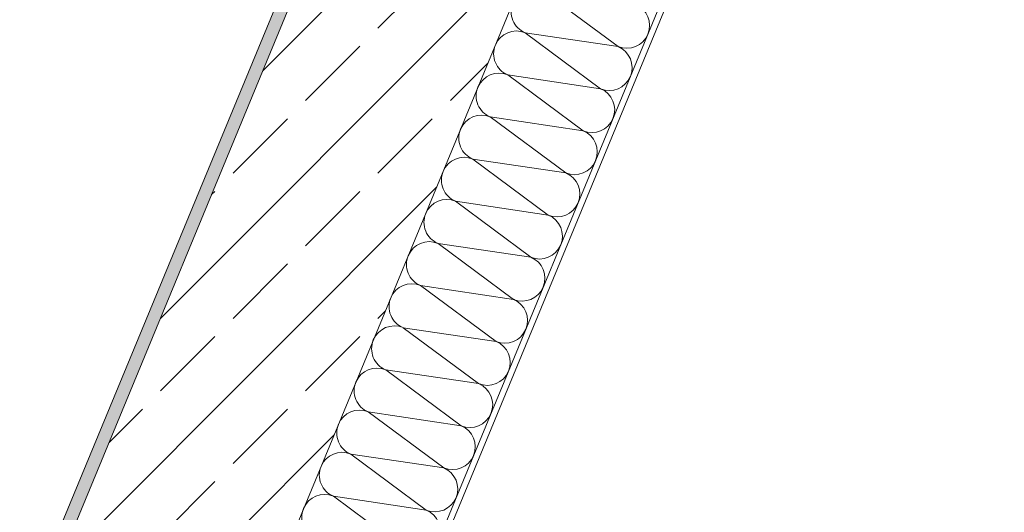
# Model space of a CAD drawing. Header units: metres. Extents: x -80 to 1923, y -189 to 69.
# Tile 58 of 149: x 937.369 to 938.522, y -10.621 to -10.045. Entities that reach past the tile are written whole.
import ezdxf

# ---------------------------------------------------------------- set-up
doc = ezdxf.new("R2010")
doc.units = ezdxf.units.M
doc.header["$MEASUREMENT"] = 0
doc.layers.add('Neubau_10 Wand außen', color=7, linetype='Continuous')

# ---------------------------------------------------------------- blocks, each defined once
blk = doc.blocks.new('*X293', base_point=(929.77, 0))
at = {"layer": 'Neubau_10 Wand außen', "color": 8, "linetype": 'Continuous', "lineweight": 9}
for p, q in [((938.0698, -10.0765), (937.9814, -10.0111)), ((938.0698, -10.0765), (937.961, -10.0604)), ((938.0493, -10.1258), (937.961, -10.0604)), ((938.0493, -10.1258), (937.9406, -10.1096)), ((938.0289, -10.1751), (937.9406, -10.1096)), ((938.0289, -10.1751), (937.9202, -10.1589)), ((938.0085, -10.2244), (937.9202, -10.1589)), ((938.0085, -10.2244), (937.8998, -10.2082)), ((937.9881, -10.2736), (937.8998, -10.2082)), ((937.9881, -10.2736), (937.8794, -10.2575)), ((937.9677, -10.3229), (937.8794, -10.2575)), ((937.9677, -10.3229), (937.859, -10.3067)), ((937.9473, -10.3722), (937.859, -10.3067)), ((937.9473, -10.3722), (937.8385, -10.356)), ((937.9269, -10.4215), (937.8385, -10.356)), ((937.9269, -10.4215), (937.8181, -10.4053)), ((937.9065, -10.4707), (937.8181, -10.4053)), ((937.9065, -10.4707), (937.7977, -10.4545)), ((937.8861, -10.52), (937.7977, -10.4545)), ((937.8861, -10.52), (937.7773, -10.5038)), ((937.8657, -10.5693), (937.7773, -10.5038)), ((937.8657, -10.5693), (937.7569, -10.5531)), ((937.8452, -10.6186), (937.7569, -10.5531)), ((937.8452, -10.6186), (937.7365, -10.6024)), ((937.8248, -10.6678), (937.7365, -10.6024))]:
    blk.add_line(p, q, dxfattribs=at)
for centre, start, end in [((937.9712, -10.0357), 157.5, 247.5), ((938.08, -10.0519), 337.5, 67.5), ((937.9508, -10.085), 67.5, 157.5), ((938.08, -10.0519), 247.5, 337.5), ((937.9508, -10.085), 157.5, 247.5), ((938.0595, -10.1012), 337.5, 67.5), ((937.9304, -10.1343), 67.5, 157.5), ((938.0595, -10.1012), 247.5, 337.5), ((937.9304, -10.1343), 157.5, 247.5), ((938.0391, -10.1505), 337.5, 67.5), ((937.91, -10.1835), 67.5, 157.5), ((938.0391, -10.1505), 247.5, 337.5), ((937.91, -10.1835), 157.5, 247.5), ((938.0187, -10.1997), 337.5, 67.5), ((937.8896, -10.2328), 67.5, 157.5), ((938.0187, -10.1997), 247.5, 337.5), ((937.8896, -10.2328), 157.5, 247.5), ((937.9983, -10.249), 337.5, 67.5), ((937.8692, -10.2821), 67.5, 157.5), ((937.9983, -10.249), 247.5, 337.5), ((937.8692, -10.2821), 157.5, 247.5), ((937.9779, -10.2983), 337.5, 67.5), ((937.8487, -10.3314), 67.5, 157.5), ((937.9779, -10.2983), 247.5, 337.5), ((937.8487, -10.3314), 157.5, 247.5), ((937.9575, -10.3475), 337.5, 67.5), ((937.8283, -10.3806), 67.5, 157.5), ((937.9575, -10.3475), 247.5, 337.5), ((937.8283, -10.3806), 157.5, 247.5), ((937.9371, -10.3968), 337.5, 67.5), ((937.8079, -10.4299), 67.5, 157.5), ((937.9371, -10.3968), 247.5, 337.5), ((937.8079, -10.4299), 157.5, 247.5), ((937.9167, -10.4461), 337.5, 67.5), ((937.7875, -10.4792), 67.5, 157.5), ((937.9167, -10.4461), 247.5, 337.5), ((937.7875, -10.4792), 157.5, 247.5), ((937.8963, -10.4954), 337.5, 67.5), ((937.7671, -10.5285), 67.5, 157.5), ((937.8963, -10.4954), 247.5, 337.5), ((937.7671, -10.5285), 157.5, 247.5), ((937.8759, -10.5446), 337.5, 67.5), ((937.7467, -10.5777), 67.5, 157.5), ((937.8759, -10.5446), 247.5, 337.5), ((937.7467, -10.5777), 157.5, 247.5), ((937.8554, -10.5939), 337.5, 67.5), ((937.7263, -10.627), 67.5, 157.5), ((937.8554, -10.5939), 247.5, 337.5), ((937.7263, -10.627), 157.5, 247.5), ((937.835, -10.6432), 337.5, 67.5)]:
    blk.add_arc(centre, 0.0267, start, end, dxfattribs=at)

msp = doc.modelspace()

# ---------------------------------------------------------------- hatches: boundary and pattern name
at = {"layer": 'Neubau_10 Wand außen', "linetype": 'Continuous', "lineweight": 0, "true_color": 0x000000}
h = msp.add_hatch(dxfattribs=at)
h.set_pattern_fill('Gips_0001', color=18, style=0, pattern_type=2)
h.set_pattern_definition([(45, (929.770002, 0), (-0.01767767, 0.01767767), [0, -0.025])])
h.paths.add_polyline_path([(938.3681, -8.3416), (937.3693, -10.7529), (937.3831, -10.7587), (938.3819, -8.3473)])
h = msp.add_hatch(dxfattribs=at)
h.set_pattern_fill('Beton_Stahlbeton_0001', color=18, style=0, pattern_type=2)
h.set_pattern_definition([(45, (929.77, 0), (-0.0848528, 0.0848528), []), (45, (929.72758, 0.04243), (-0.0848528, 0.0848528), [0.09, -0.03])])
h.paths.add_polyline_path([(938.3819, -8.3473), (937.3831, -10.7587), (937.6048, -10.8505), (938.6036, -8.4392), (938.4651, -8.3818), (938.4004, -8.355)])
h = msp.add_hatch(dxfattribs=at)
h.set_pattern_fill('Mörtel_0001', color=18, style=0, pattern_type=2)
h.set_pattern_definition([(45, (929.77, 0.175), (-0.05568466, 0.05568466), [0, -0.0525, 0, -0.07875]), (110, (929.945, 0.175), (0.0740008, 0.0269341), [0, -0.0385, 0, -0.0665])])
h.paths.add_polyline_path([(938.7515, -8.5004), (937.7527, -10.9117), (937.7591, -10.9144), (938.7579, -8.5031)])

# ---------------------------------------------------------------- linework, layer by layer
at = {"layer": 'Neubau_10 Wand außen', "color": 7, "linetype": 'Continuous', "lineweight": 13}
for p, q in [((938.3819, -8.3473), (937.3831, -10.7587)), ((937.6048, -10.8505), (938.6036, -8.4392)), ((937.7527, -10.9117), (938.7515, -8.5004))]:
    msp.add_line(p, q, dxfattribs=at)
at = {"layer": 'Neubau_10 Wand außen', "color": 7, "linetype": 'Continuous', "lineweight": 13, "flags": 128}
for points in [[(938.3681, -8.3416), (937.3693, -10.7529)], [(937.7591, -10.9144), (938.7579, -8.5031)]]:
    msp.add_lwpolyline(points, dxfattribs=at)

# ---------------------------------------------------------------- block references
at = {"layer": 'Neubau_10 Wand außen', "color": 7, "lineweight": 9}
msp.add_blockref('*X293', (929.77, 0), dxfattribs=at)

doc.saveas('drawing.dxf')
